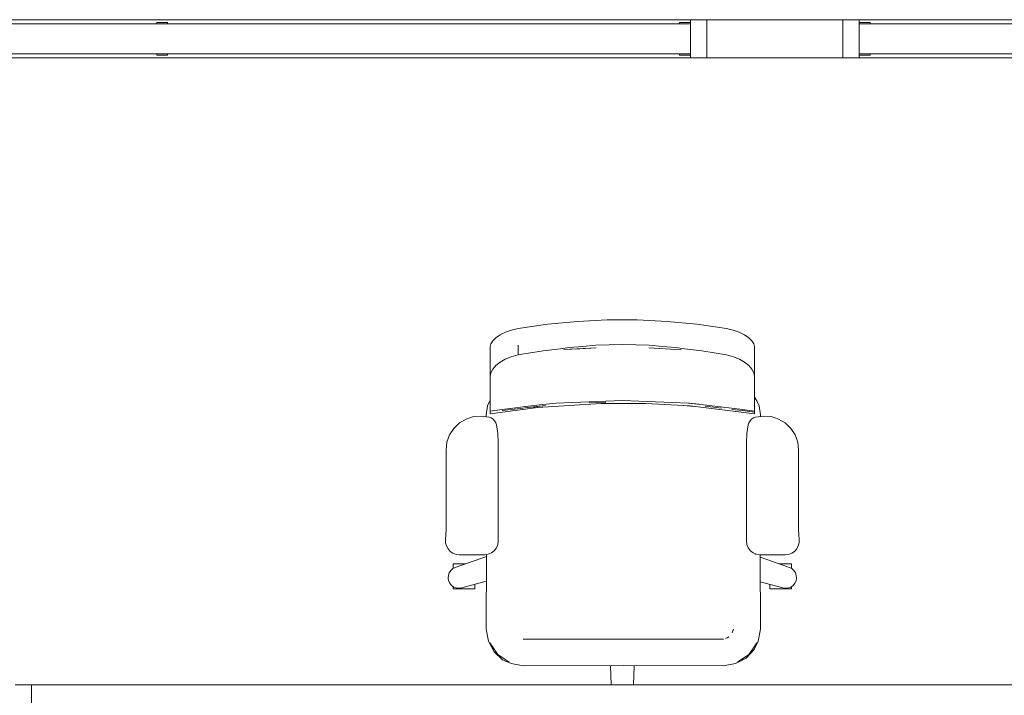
# Model space of a CAD drawing. Header units: millimetres. Extents: x -261 to 187, y -214 to 106.
# Tile 140 of 256: x -206.45 to -204.64, y -161.37 to -160.13. Entities that reach past the tile are written whole.
import ezdxf

# ---------------------------------------------------------------- set-up
doc = ezdxf.new("R2010")
doc.units = ezdxf.units.MM
doc.header["$LTSCALE"] = 0.005
doc.header["$MEASUREMENT"] = 0
for name, color, linetype, lineweight in [('IFC-Elemento de mobília-Contorno', 9, 'Continuous', 5), ('IFC-Janela-Contorno', 9, 'Continuous', 5), ('IFC-Laje-Contorno', 9, 'Continuous', 5), ('IFC-Parede padrão-Contorno', 9, 'Continuous', 5)]:
    doc.layers.add(name, color=color, linetype=linetype, lineweight=lineweight)

msp = doc.modelspace()

# ---------------------------------------------------------------- linework, layer by layer
at = {"layer": 'IFC-Elemento de mobília-Contorno', "lineweight": 5}
for p, q in [((-205.531, -160.6964), (-205.4768, -160.6885)), ((-205.4768, -160.6885), (-205.4222, -160.6832)), ((-205.4222, -160.6832), (-205.3673, -160.6805)), ((-205.3673, -160.6805), (-205.3123, -160.6805)), ((-205.3123, -160.6805), (-205.2573, -160.6832)), ((-205.2573, -160.6832), (-205.2027, -160.6885)), ((-205.2027, -160.6885), (-205.1485, -160.6963)), ((-205.5718, -160.7134), (-205.564, -160.7081)), ((-205.564, -160.7081), (-205.5545, -160.7032)), ((-205.5545, -160.7032), (-205.5433, -160.6992)), ((-205.5433, -160.6992), (-205.531, -160.6964)), ((-205.1485, -160.6963), (-205.1362, -160.6992)), ((-205.1362, -160.6992), (-205.125, -160.7032)), ((-205.125, -160.7032), (-205.1154, -160.7081)), ((-205.1154, -160.7081), (-205.1077, -160.7134)), ((-205.5823, -160.7296), (-205.5811, -160.7244)), ((-205.5823, -160.7836), (-205.5823, -160.7296)), ((-205.5811, -160.7244), (-205.5775, -160.719)), ((-205.5775, -160.719), (-205.5718, -160.7134)), ((-205.531, -160.7449), (-205.531, -160.7272)), ((-205.4367, -160.7314), (-205.4125, -160.7292)), ((-205.4125, -160.7292), (-205.3882, -160.7271)), ((-205.3882, -160.7271), (-205.3394, -160.7255)), ((-205.3394, -160.7255), (-205.2907, -160.7271)), ((-205.2907, -160.7271), (-205.2664, -160.7293)), ((-205.2664, -160.7293), (-205.2421, -160.7314)), ((-205.1077, -160.7134), (-205.102, -160.719)), ((-205.102, -160.719), (-205.0984, -160.7244)), ((-205.0984, -160.7244), (-205.0972, -160.7296)), ((-205.0972, -160.7836), (-205.0972, -160.7296)), ((-205.5436, -160.7481), (-205.531, -160.7449)), ((-205.531, -160.7449), (-205.5081, -160.741)), ((-205.5081, -160.741), (-205.485, -160.7375)), ((-205.485, -160.7375), (-205.453, -160.7335)), ((-205.453, -160.7335), (-205.4367, -160.7314)), ((-205.447, -160.7352), (-205.388, -160.7317)), ((-205.447, -160.7352), (-205.4175, -160.7335)), ((-205.4175, -160.7335), (-205.388, -160.7317)), ((-205.2909, -160.7317), (-205.2614, -160.7335)), ((-205.2909, -160.7317), (-205.2319, -160.7353)), ((-205.2614, -160.7335), (-205.2319, -160.7353)), ((-205.2421, -160.7314), (-205.2258, -160.7335)), ((-205.2258, -160.7335), (-205.1939, -160.7376)), ((-205.1939, -160.7376), (-205.1711, -160.741)), ((-205.1711, -160.741), (-205.1485, -160.7449)), ((-205.1485, -160.7449), (-205.1359, -160.7481)), ((-205.5776, -160.7711), (-205.572, -160.7646)), ((-205.572, -160.7646), (-205.5643, -160.7584)), ((-205.5643, -160.7584), (-205.5548, -160.7528)), ((-205.5548, -160.7528), (-205.5436, -160.7481)), ((-205.1359, -160.7481), (-205.1247, -160.7528)), ((-205.1247, -160.7528), (-205.1152, -160.7584)), ((-205.1152, -160.7584), (-205.1075, -160.7646)), ((-205.1075, -160.7646), (-205.1019, -160.7711)), ((-205.5823, -160.7836), (-205.5811, -160.7775)), ((-205.5823, -160.8011), (-205.5823, -160.7836)), ((-205.5811, -160.7775), (-205.5776, -160.7711)), ((-205.1019, -160.7711), (-205.0984, -160.7775)), ((-205.0984, -160.7775), (-205.0972, -160.7836)), ((-205.0972, -160.8011), (-205.0972, -160.7836)), ((-205.5823, -160.816), (-205.5823, -160.8011)), ((-205.0972, -160.816), (-205.0972, -160.8011)), ((-205.5823, -160.8281), (-205.5823, -160.816)), ((-205.0972, -160.8281), (-205.0972, -160.816)), ((-205.5871, -160.8385), (-205.5823, -160.8281)), ((-205.5823, -160.8373), (-205.5823, -160.8281)), ((-205.5823, -160.8437), (-205.5823, -160.8373)), ((-205.5219, -160.8404), (-205.4916, -160.8368)), ((-205.5191, -160.8423), (-205.4807, -160.8377)), ((-205.4999, -160.84), (-205.4807, -160.8377)), ((-205.4954, -160.8414), (-205.3786, -160.8338)), ((-205.4916, -160.8368), (-205.4614, -160.8332)), ((-205.4614, -160.8332), (-205.431, -160.832)), ((-205.431, -160.832), (-205.4006, -160.8308)), ((-205.4006, -160.8308), (-205.3702, -160.8296)), ((-205.4006, -160.833), (-205.3702, -160.8317)), ((-205.3786, -160.8338), (-205.2968, -160.834)), ((-205.3702, -160.8296), (-205.3397, -160.8284)), ((-205.3397, -160.8284), (-205.3093, -160.8296)), ((-205.3093, -160.8296), (-205.2789, -160.8308)), ((-205.2997, -160.834), (-205.2847, -160.8346)), ((-205.2968, -160.834), (-205.2153, -160.8385)), ((-205.2789, -160.8308), (-205.2485, -160.832)), ((-205.2485, -160.832), (-205.2181, -160.8332)), ((-205.2272, -160.8378), (-205.2078, -160.8394)), ((-205.2224, -160.8331), (-205.1988, -160.8355)), ((-205.2181, -160.8332), (-205.1796, -160.8378)), ((-205.2181, -160.8332), (-205.1988, -160.8355)), ((-205.1796, -160.8378), (-205.1191, -160.845)), ((-205.0972, -160.8225), (-205.0927, -160.8289)), ((-205.0972, -160.8373), (-205.0972, -160.8281)), ((-205.0972, -160.8437), (-205.0972, -160.8373)), ((-205.0927, -160.8289), (-205.0888, -160.8385)), ((-205.5897, -160.8548), (-205.5871, -160.8385)), ((-205.5897, -160.8548), (-205.5897, -160.8584)), ((-205.5823, -160.8529), (-205.4954, -160.8414)), ((-205.5823, -160.8472), (-205.5823, -160.8437)), ((-205.5823, -160.848), (-205.5604, -160.845)), ((-205.5823, -160.8477), (-205.5823, -160.8472)), ((-205.5823, -160.848), (-205.5823, -160.8477)), ((-205.5823, -160.8482), (-205.5823, -160.848)), ((-205.5823, -160.8499), (-205.5823, -160.8482)), ((-205.5823, -160.8522), (-205.5823, -160.8499)), ((-205.5823, -160.8529), (-205.5823, -160.8522)), ((-205.5604, -160.8472), (-205.521, -160.8425)), ((-205.5604, -160.845), (-205.5411, -160.8427)), ((-205.5604, -160.8472), (-205.5384, -160.8446)), ((-205.5411, -160.8427), (-205.5219, -160.8404)), ((-205.5384, -160.8446), (-205.521, -160.8425)), ((-205.5191, -160.8423), (-205.4999, -160.84)), ((-205.5027, -160.8423), (-205.4869, -160.8408)), ((-205.2153, -160.8385), (-205.0972, -160.8529)), ((-205.1878, -160.839), (-205.1576, -160.8426)), ((-205.1384, -160.8449), (-205.1191, -160.8472)), ((-205.1191, -160.845), (-205.0972, -160.8479)), ((-205.1191, -160.8472), (-205.0972, -160.8499)), ((-205.0972, -160.8472), (-205.0972, -160.8437)), ((-205.0972, -160.8477), (-205.0972, -160.8472)), ((-205.0972, -160.8479), (-205.0972, -160.8477)), ((-205.0972, -160.8482), (-205.0972, -160.8479)), ((-205.0972, -160.8499), (-205.0972, -160.8482)), ((-205.0972, -160.8522), (-205.0972, -160.8499)), ((-205.0972, -160.8529), (-205.0972, -160.8522)), ((-205.0888, -160.8385), (-205.0862, -160.8548)), ((-205.0862, -160.8579), (-205.0862, -160.8548)), ((-205.6492, -160.8799), (-205.6389, -160.8699)), ((-205.6389, -160.8699), (-205.6266, -160.8626)), ((-205.6266, -160.8626), (-205.613, -160.8582)), ((-205.613, -160.8582), (-205.5987, -160.8571)), ((-205.5987, -160.8571), (-205.5845, -160.8592)), ((-205.5845, -160.8592), (-205.5807, -160.8607)), ((-205.5807, -160.8607), (-205.5772, -160.863)), ((-205.5772, -160.863), (-205.5744, -160.866)), ((-205.5744, -160.866), (-205.5722, -160.8696)), ((-205.5722, -160.8696), (-205.5709, -160.8735)), ((-205.5709, -160.8735), (-205.5683, -160.8893)), ((-205.1112, -160.8893), (-205.1086, -160.8735)), ((-205.1086, -160.8735), (-205.1073, -160.8696)), ((-205.1073, -160.8696), (-205.1051, -160.866)), ((-205.1051, -160.866), (-205.1023, -160.863)), ((-205.1023, -160.863), (-205.0988, -160.8607)), ((-205.0988, -160.8607), (-205.095, -160.8592)), ((-205.095, -160.8592), (-205.0808, -160.8571)), ((-205.0808, -160.8571), (-205.0665, -160.8582)), ((-205.0665, -160.8582), (-205.0528, -160.8626)), ((-205.0528, -160.8626), (-205.0405, -160.8699)), ((-205.0405, -160.8699), (-205.0302, -160.8799)), ((-205.6619, -160.9054), (-205.657, -160.8919)), ((-205.657, -160.8919), (-205.6492, -160.8799)), ((-205.5683, -160.8893), (-205.5675, -160.9053)), ((-205.112, -160.9053), (-205.1112, -160.8893)), ((-205.0302, -160.8799), (-205.0225, -160.8919)), ((-205.0225, -160.8919), (-205.0176, -160.9054)), ((-205.6635, -160.9197), (-205.6619, -160.9054)), ((-205.5675, -161.0864), (-205.5675, -160.9053)), ((-205.112, -161.0864), (-205.112, -160.9053)), ((-205.0176, -160.9054), (-205.016, -160.9197)), ((-205.6635, -161.0662), (-205.6635, -160.9197)), ((-205.016, -161.0662), (-205.016, -160.9197)), ((-205.6637, -161.075), (-205.6635, -161.0662)), ((-205.016, -161.0662), (-205.0158, -161.075)), ((-205.6644, -161.0838), (-205.6637, -161.075)), ((-205.6644, -161.0838), (-205.6643, -161.0899)), ((-205.6643, -161.0899), (-205.6627, -161.0957)), ((-205.5683, -161.093), (-205.5675, -161.0864)), ((-205.112, -161.0864), (-205.1112, -161.093)), ((-205.0168, -161.0957), (-205.0152, -161.0899)), ((-205.0158, -161.075), (-205.0151, -161.0838)), ((-205.0152, -161.0899), (-205.0151, -161.0838)), ((-205.6627, -161.0957), (-205.6598, -161.1011)), ((-205.6598, -161.1011), (-205.6558, -161.1056)), ((-205.6558, -161.1056), (-205.6508, -161.109)), ((-205.6508, -161.109), (-205.6451, -161.1111)), ((-205.5863, -161.1109), (-205.5802, -161.1084)), ((-205.5802, -161.1084), (-205.5749, -161.1044)), ((-205.5749, -161.1044), (-205.5709, -161.0991)), ((-205.5709, -161.0991), (-205.5683, -161.093)), ((-205.1112, -161.093), (-205.1086, -161.0991)), ((-205.1086, -161.0991), (-205.1046, -161.1044)), ((-205.1046, -161.1044), (-205.0993, -161.1084)), ((-205.0993, -161.1084), (-205.0932, -161.1109)), ((-205.0344, -161.1111), (-205.0287, -161.109)), ((-205.0287, -161.109), (-205.0237, -161.1056)), ((-205.0237, -161.1056), (-205.0196, -161.1011)), ((-205.0196, -161.1011), (-205.0168, -161.0957)), ((-205.6464, -161.1351), (-205.5893, -161.1153)), ((-205.6451, -161.1111), (-205.6391, -161.1118)), ((-205.6391, -161.1118), (-205.5929, -161.1118)), ((-205.5929, -161.1118), (-205.5863, -161.1109)), ((-205.5897, -161.2485), (-205.5893, -161.1113)), ((-205.0957, -161.1115), (-205.0957, -161.1099)), ((-205.0932, -161.1109), (-205.0866, -161.1118)), ((-205.0866, -161.1118), (-205.0404, -161.1118)), ((-205.0866, -161.1118), (-205.0862, -161.2485)), ((-205.0866, -161.1166), (-205.0331, -161.1351)), ((-205.0404, -161.1118), (-205.0344, -161.1111)), ((-205.6592, -161.1496), (-205.6575, -161.1449)), ((-205.6575, -161.1449), (-205.6547, -161.1407)), ((-205.6547, -161.1407), (-205.6509, -161.1374)), ((-205.6509, -161.1374), (-205.6464, -161.1351)), ((-205.6502, -161.1293), (-205.6502, -161.1285)), ((-205.6502, -161.1285), (-205.6273, -161.1285)), ((-205.6502, -161.1316), (-205.6502, -161.1293)), ((-205.6502, -161.1352), (-205.6502, -161.1316)), ((-205.6502, -161.137), (-205.6502, -161.1352)), ((-205.0522, -161.1285), (-205.0293, -161.1285)), ((-205.0331, -161.1351), (-205.0286, -161.1374)), ((-205.0293, -161.1293), (-205.0293, -161.1285)), ((-205.0293, -161.1316), (-205.0293, -161.1293)), ((-205.0293, -161.1352), (-205.0293, -161.1316)), ((-205.0293, -161.137), (-205.0293, -161.1352)), ((-205.0286, -161.1374), (-205.0248, -161.1407)), ((-205.0248, -161.1407), (-205.022, -161.1449)), ((-205.022, -161.1449), (-205.0203, -161.1496)), ((-205.6596, -161.1546), (-205.6592, -161.1496)), ((-205.6596, -161.1546), (-205.6588, -161.1596)), ((-205.6588, -161.1596), (-205.6567, -161.1642)), ((-205.6347, -161.1729), (-205.5895, -161.1606)), ((-205.0864, -161.1616), (-205.0448, -161.1729)), ((-205.0228, -161.1642), (-205.0207, -161.1596)), ((-205.0207, -161.1596), (-205.0199, -161.1546)), ((-205.0203, -161.1496), (-205.0199, -161.1546)), ((-205.6567, -161.1642), (-205.6535, -161.1681)), ((-205.6535, -161.1681), (-205.6494, -161.1711)), ((-205.6502, -161.1713), (-205.6502, -161.1705)), ((-205.6502, -161.1736), (-205.6502, -161.1713)), ((-205.6502, -161.1744), (-205.6502, -161.1736)), ((-205.6502, -161.1744), (-205.6106, -161.1744)), ((-205.6494, -161.1711), (-205.6447, -161.1729)), ((-205.6447, -161.1729), (-205.6397, -161.1735)), ((-205.6397, -161.1735), (-205.6347, -161.1729)), ((-205.6106, -161.1676), (-205.6106, -161.1663)), ((-205.6106, -161.1713), (-205.6106, -161.1676)), ((-205.6106, -161.1736), (-205.6106, -161.1713)), ((-205.6106, -161.1744), (-205.6106, -161.1736)), ((-205.0689, -161.1676), (-205.0689, -161.1663)), ((-205.0689, -161.1713), (-205.0689, -161.1676)), ((-205.0689, -161.1736), (-205.0689, -161.1713)), ((-205.0689, -161.1744), (-205.0689, -161.1736)), ((-205.0689, -161.1744), (-205.0293, -161.1744)), ((-205.0448, -161.1729), (-205.0398, -161.1735)), ((-205.0398, -161.1735), (-205.0348, -161.1729)), ((-205.0348, -161.1729), (-205.0301, -161.1711)), ((-205.0301, -161.1711), (-205.026, -161.1681)), ((-205.0293, -161.1713), (-205.0293, -161.1705)), ((-205.0293, -161.1736), (-205.0293, -161.1713)), ((-205.0293, -161.1744), (-205.0293, -161.1736)), ((-205.026, -161.1681), (-205.0228, -161.1642)), ((-205.5897, -161.2485), (-205.5854, -161.2705)), ((-205.1381, -161.2551), (-205.1354, -161.2485)), ((-205.1381, -161.2551), (-205.1368, -161.2518)), ((-205.1368, -161.2518), (-205.1354, -161.2485)), ((-205.0905, -161.2705), (-205.0862, -161.2485)), ((-205.5854, -161.2705), (-205.5751, -161.29)), ((-205.5221, -161.2669), (-205.1538, -161.2669)), ((-205.1505, -161.2655), (-205.144, -161.2629)), ((-205.1505, -161.2655), (-205.1472, -161.2642)), ((-205.1472, -161.2642), (-205.144, -161.2629)), ((-205.0976, -161.2861), (-205.0905, -161.2705)), ((-205.5829, -161.2737), (-205.5758, -161.2844)), ((-205.5829, -161.2737), (-205.5686, -161.2951)), ((-205.5758, -161.2844), (-205.5686, -161.2951)), ((-205.5751, -161.29), (-205.5597, -161.3047)), ((-205.1123, -161.3015), (-205.0976, -161.2861)), ((-205.1073, -161.2951), (-205.0991, -161.2829)), ((-205.0991, -161.2829), (-205.093, -161.2737)), ((-205.5686, -161.2951), (-205.5565, -161.3032)), ((-205.5597, -161.3047), (-205.5441, -161.3118)), ((-205.5565, -161.3032), (-205.5473, -161.3093)), ((-205.1318, -161.3118), (-205.1123, -161.3015)), ((-205.1286, -161.3093), (-205.1073, -161.2951)), ((-205.1286, -161.3093), (-205.1179, -161.3022)), ((-205.1179, -161.3022), (-205.1073, -161.2951)), ((-205.5441, -161.3118), (-205.5221, -161.3161)), ((-205.5221, -161.3161), (-205.338, -161.3155)), ((-205.3616, -161.3156), (-205.3604, -161.3508)), ((-205.338, -161.3155), (-205.1538, -161.3161)), ((-205.3191, -161.3508), (-205.3179, -161.3156)), ((-205.1538, -161.3161), (-205.1318, -161.3118)), ((-205.3191, -161.3506), (-205.3183, -161.3508)), ((-205.3191, -161.3506), (-205.3183, -161.3508))]:
    msp.add_line(p, q, dxfattribs=at)
at = {"layer": 'IFC-Janela-Contorno', "lineweight": 5}
for p, q in [((-205.2148, -160.1292), (-205.1888, -160.1292)), ((-205.2148, -160.1915), (-205.2148, -160.1292)), ((-205.1888, -160.1292), (-205.1848, -160.1292)), ((-204.9348, -160.1292), (-204.9307, -160.1292)), ((-204.9348, -160.1901), (-204.9348, -160.1292)), ((-204.9307, -160.1292), (-204.9048, -160.1292)), ((-204.9048, -160.1367), (-204.9048, -160.1292)), ((-207.1546, -160.1367), (-205.2148, -160.1367)), ((-206.1947, -160.1342), (-206.1766, -160.1342)), ((-206.1947, -160.1367), (-206.1947, -160.1342)), ((-206.1766, -160.1342), (-206.1747, -160.1342)), ((-206.1747, -160.1367), (-206.1747, -160.1342)), ((-205.2347, -160.1342), (-205.2166, -160.1342)), ((-205.2347, -160.1367), (-205.2347, -160.1342)), ((-205.2166, -160.1342), (-205.2148, -160.1342)), ((-205.2148, -160.1917), (-205.2148, -160.1367)), ((-205.1848, -160.1992), (-205.1848, -160.1384)), ((-204.9048, -160.1342), (-204.8867, -160.1342)), ((-204.9048, -160.1367), (-204.9048, -160.1342)), ((-204.9048, -160.1917), (-204.9048, -160.1367)), ((-204.9048, -160.1367), (-202.9649, -160.1367)), ((-204.8867, -160.1342), (-204.8848, -160.1342)), ((-204.8848, -160.1367), (-204.8848, -160.1342)), ((-207.1546, -160.1917), (-205.2148, -160.1917)), ((-206.1947, -160.1942), (-206.1947, -160.1917)), ((-206.1947, -160.1942), (-206.1928, -160.1942)), ((-206.1928, -160.1942), (-206.1747, -160.1942)), ((-206.1747, -160.1942), (-206.1747, -160.1917)), ((-205.2347, -160.1942), (-205.2347, -160.1917)), ((-205.2347, -160.1942), (-205.2329, -160.1942)), ((-205.2329, -160.1942), (-205.2148, -160.1942)), ((-205.2148, -160.1942), (-205.2148, -160.1886)), ((-205.2148, -160.1992), (-205.2148, -160.1915)), ((-205.2148, -160.1992), (-205.1888, -160.1992)), ((-205.1888, -160.1992), (-205.1848, -160.1992)), ((-204.9348, -160.1992), (-204.9348, -160.1901)), ((-204.9348, -160.1992), (-204.9307, -160.1992)), ((-204.9307, -160.1992), (-204.9048, -160.1992)), ((-204.9048, -160.1917), (-202.9649, -160.1917)), ((-204.9048, -160.1992), (-204.9048, -160.1917)), ((-204.9048, -160.1942), (-204.9029, -160.1942)), ((-204.9029, -160.1942), (-204.8848, -160.1942)), ((-204.8848, -160.1942), (-204.8848, -160.1917))]:
    msp.add_line(p, q, dxfattribs=at)
at = {"layer": 'IFC-Laje-Contorno', "lineweight": 5}
msp.add_line((-206.4247, -161.3508), (-204.4948, -161.3508), dxfattribs=at)
at = {"layer": 'IFC-Parede padrão-Contorno', "lineweight": 5}
for p, q in [((-207.1846, -160.1292), (-205.1848, -160.1292)), ((-205.1848, -160.1292), (-205.152, -160.1292)), ((-205.1848, -160.1901), (-205.1848, -160.1292)), ((-205.152, -160.1292), (-204.9348, -160.1292)), ((-204.9348, -160.1292), (-202.9349, -160.1292)), ((-204.9348, -160.1992), (-204.9348, -160.1292)), ((-207.1546, -160.1992), (-205.2148, -160.1992)), ((-205.1848, -160.1992), (-205.152, -160.1992)), ((-205.152, -160.1992), (-204.9348, -160.1992)), ((-204.9048, -160.1992), (-202.9649, -160.1992)), ((-206.4547, -161.3508), (-206.4247, -161.3508)), ((-206.4247, -161.9007), (-206.4247, -161.3508))]:
    msp.add_line(p, q, dxfattribs=at)

doc.saveas('drawing.dxf')
